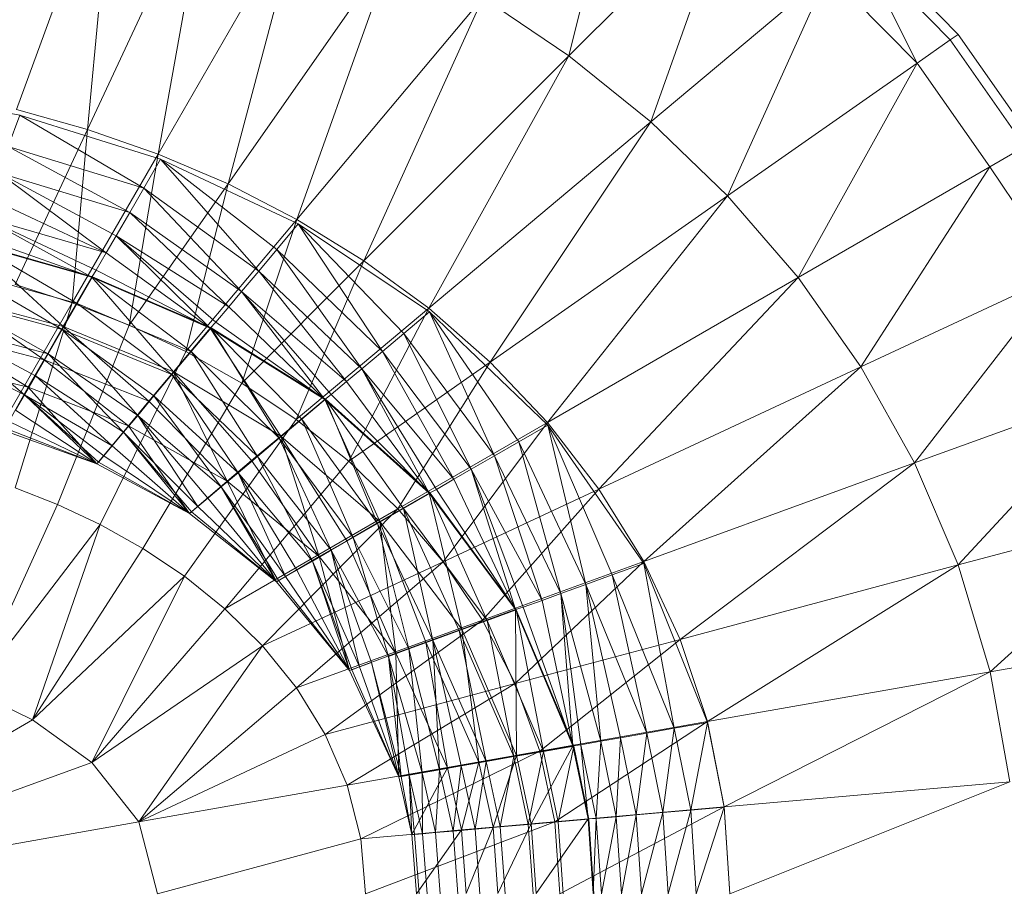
# Model space of a CAD drawing. Header units: metres. Extents: x 391.1 to 430.4, y 12.7 to 28.9.
# Tile 117 of 153: x 407.923 to 408.044, y 26.453 to 26.559. Entities that reach past the tile are written whole.
import ezdxf

# ---------------------------------------------------------------- set-up
doc = ezdxf.new("R2010")
doc.units = ezdxf.units.M
doc.layers.add('A-DETL-____-MBND', color=7, linetype='Continuous', lineweight=18)

# ---------------------------------------------------------------- blocks, each defined once
blk = doc.blocks.new('Family - Inodor PB-155487-01_FON_P0')
at = {"layer": 'A-DETL-____-MBND', "color": 253, "true_color": 0xaaaaaa}
for p, q in [((0.61336, 0.30232), (0.62027, 0.3302)), ((0.55786, 0.32879), (0.54583, 0.29575)), ((0.55451, 0.29333), (0.55786, 0.32879)), ((0.5694, 0.32526), (0.55451, 0.29333)), ((0.56314, 0.29031), (0.5694, 0.32526)), ((0.63337, 0.32233), (0.61336, 0.30232)), ((0.62337, 0.29424), (0.63337, 0.32233)), ((0.58079, 0.32087), (0.56314, 0.29031)), ((0.57169, 0.28666), (0.58079, 0.32087)), ((0.59196, 0.31561), (0.57169, 0.28666)), ((0.5801, 0.28232), (0.59196, 0.31561)), ((0.65998, 0.30427), (0.64884, 0.31562)), ((0.64884, 0.31562), (0.65593, 0.30143)), ((0.64975, 0.31638), (0.66095, 0.30494)), ((0.64505, 0.31244), (0.62337, 0.29424)), ((0.63275, 0.2852), (0.64505, 0.31244)), ((0.65593, 0.30143), (0.64505, 0.31244)), ((0.60285, 0.30944), (0.5801, 0.28232)), ((0.58831, 0.27727), (0.60285, 0.30944)), ((0.61336, 0.30232), (0.60285, 0.30944)), ((0.66095, 0.30494), (0.65998, 0.30427)), ((0.66095, 0.30494), (0.67013, 0.29181)), ((0.65998, 0.30427), (0.65593, 0.30143)), ((0.6691, 0.29122), (0.65998, 0.30427)), ((0.61336, 0.30232), (0.58831, 0.27727)), ((0.59623, 0.27147), (0.61336, 0.30232)), ((0.62337, 0.29424), (0.61336, 0.30232)), ((0.65593, 0.30143), (0.63275, 0.2852)), ((0.64137, 0.27521), (0.65593, 0.30143)), ((0.66482, 0.28875), (0.65593, 0.30143)), ((0.54623, 0.29507), (0.52893, 0.29818)), ((0.54623, 0.29507), (0.54482, 0.29122)), ((0.54482, 0.29122), (0.54623, 0.29507)), ((0.55451, 0.29333), (0.54583, 0.29575)), ((0.56138, 0.28614), (0.54623, 0.29507)), ((0.56343, 0.28969), (0.54623, 0.29507)), ((0.56138, 0.28614), (0.54623, 0.29507)), ((0.62337, 0.29424), (0.59623, 0.27147)), ((0.60374, 0.26489), (0.62337, 0.29424)), ((0.63275, 0.2852), (0.62337, 0.29424)), ((0.55451, 0.29333), (0.54567, 0.27436)), ((0.55265, 0.27214), (0.55451, 0.29333)), ((0.56314, 0.29031), (0.55451, 0.29333)), ((0.56138, 0.28614), (0.54482, 0.29122)), ((0.55967, 0.28318), (0.54482, 0.29122)), ((0.56138, 0.28614), (0.54482, 0.29122)), ((0.55967, 0.28318), (0.54482, 0.29122)), ((0.56314, 0.29031), (0.55265, 0.27214)), ((0.55962, 0.26942), (0.56314, 0.29031)), ((0.57169, 0.28666), (0.56314, 0.29031)), ((0.6691, 0.29122), (0.66482, 0.28875)), ((0.56343, 0.28969), (0.56138, 0.28614)), ((0.56138, 0.28614), (0.56343, 0.28969)), ((0.57545, 0.27602), (0.56343, 0.28969)), ((0.58028, 0.28178), (0.56343, 0.28969)), ((0.57765, 0.27864), (0.56343, 0.28969)), ((0.57765, 0.27864), (0.56343, 0.28969)), ((0.57545, 0.27602), (0.56343, 0.28969)), ((0.55967, 0.28318), (0.54366, 0.28801)), ((0.55681, 0.27823), (0.54366, 0.28801)), ((0.55967, 0.28318), (0.54366, 0.28801)), ((0.55803, 0.28034), (0.54366, 0.28801)), ((0.55803, 0.28034), (0.54366, 0.28801)), ((0.55681, 0.27823), (0.54366, 0.28801)), ((0.66482, 0.28875), (0.64137, 0.27521)), ((0.64904, 0.26431), (0.66482, 0.28875)), ((0.67355, 0.27574), (0.66482, 0.28875)), ((0.57169, 0.28666), (0.55962, 0.26942)), ((0.56654, 0.26617), (0.57169, 0.28666)), ((0.5801, 0.28232), (0.57169, 0.28666)), ((0.56138, 0.28614), (0.55967, 0.28318)), ((0.55967, 0.28318), (0.56138, 0.28614)), ((0.57545, 0.27602), (0.56138, 0.28614)), ((0.57334, 0.27351), (0.56138, 0.28614)), ((0.57545, 0.27602), (0.56138, 0.28614)), ((0.57334, 0.27351), (0.56138, 0.28614)), ((0.55681, 0.27823), (0.54253, 0.28492)), ((0.55681, 0.27823), (0.54253, 0.28492)), ((0.63275, 0.2852), (0.60374, 0.26489)), ((0.61073, 0.25752), (0.63275, 0.2852)), ((0.64137, 0.27521), (0.63275, 0.2852)), ((0.55967, 0.28318), (0.55803, 0.28034)), ((0.55803, 0.28034), (0.55967, 0.28318)), ((0.57334, 0.27351), (0.55967, 0.28318)), ((0.57178, 0.27164), (0.55967, 0.28318)), ((0.57334, 0.27351), (0.55967, 0.28318)), ((0.57178, 0.27164), (0.55967, 0.28318)), ((0.55681, 0.27823), (0.5417, 0.28263)), ((0.55504, 0.27527), (0.5417, 0.28263)), ((0.55681, 0.27823), (0.5417, 0.28263)), ((0.55558, 0.27611), (0.5417, 0.28263)), ((0.55558, 0.27611), (0.5417, 0.28263)), ((0.55504, 0.27527), (0.5417, 0.28263)), ((0.5801, 0.28232), (0.56654, 0.26617)), ((0.57337, 0.26233), (0.5801, 0.28232)), ((0.58028, 0.28178), (0.57765, 0.27864)), ((0.57765, 0.27864), (0.58028, 0.28178)), ((0.58831, 0.27727), (0.5801, 0.28232)), ((0.59057, 0.26619), (0.58028, 0.28178)), ((0.59633, 0.27102), (0.58028, 0.28178)), ((0.59319, 0.26839), (0.58028, 0.28178)), ((0.59319, 0.26839), (0.58028, 0.28178)), ((0.59057, 0.26619), (0.58028, 0.28178)), ((0.55504, 0.27527), (0.54047, 0.27941)), ((0.55504, 0.27527), (0.54047, 0.27941)), ((0.55155, 0.26923), (0.54047, 0.27941)), ((0.55155, 0.26923), (0.54047, 0.27941)), ((0.55325, 0.27206), (0.54056, 0.27948)), ((0.55513, 0.27532), (0.54056, 0.27948)), ((0.55325, 0.27206), (0.54056, 0.27948)), ((0.55504, 0.27527), (0.54086, 0.28033)), ((0.55504, 0.27527), (0.54086, 0.28033)), ((0.55803, 0.28034), (0.55681, 0.27823)), ((0.55681, 0.27823), (0.55803, 0.28034)), ((0.57178, 0.27164), (0.55803, 0.28034)), ((0.56951, 0.26903), (0.55803, 0.28034)), ((0.57178, 0.27164), (0.55803, 0.28034)), ((0.5702, 0.26976), (0.55803, 0.28034)), ((0.5702, 0.26976), (0.55803, 0.28034)), ((0.56951, 0.26903), (0.55803, 0.28034)), ((0.55681, 0.27823), (0.55558, 0.27611)), ((0.55558, 0.27611), (0.55681, 0.27823)), ((0.56951, 0.26903), (0.55681, 0.27823)), ((0.56951, 0.26903), (0.55681, 0.27823)), ((0.57765, 0.27864), (0.57545, 0.27602)), ((0.57545, 0.27602), (0.57765, 0.27864)), ((0.59057, 0.26619), (0.57765, 0.27864)), ((0.58806, 0.26408), (0.57765, 0.27864)), ((0.59057, 0.26619), (0.57765, 0.27864)), ((0.58806, 0.26408), (0.57765, 0.27864)), ((0.58831, 0.27727), (0.57337, 0.26233)), ((0.58003, 0.25788), (0.58831, 0.27727)), ((0.59623, 0.27147), (0.58831, 0.27727)), ((0.55325, 0.27206), (0.53927, 0.27593)), ((0.55142, 0.26889), (0.53927, 0.27593)), ((0.55325, 0.27206), (0.53927, 0.27593)), ((0.55142, 0.26889), (0.53927, 0.27593)), ((0.55558, 0.27611), (0.55504, 0.27527)), ((0.55504, 0.27527), (0.55558, 0.27611)), ((0.56951, 0.26903), (0.55558, 0.27611)), ((0.56951, 0.26903), (0.55558, 0.27611)), ((0.57545, 0.27602), (0.57334, 0.27351)), ((0.57334, 0.27351), (0.57545, 0.27602)), ((0.58806, 0.26408), (0.57545, 0.27602)), ((0.58619, 0.26252), (0.57545, 0.27602)), ((0.58806, 0.26408), (0.57545, 0.27602)), ((0.58619, 0.26252), (0.57545, 0.27602)), ((0.67355, 0.27574), (0.64904, 0.26431)), ((0.67355, 0.27574), (0.65562, 0.25257)), ((0.55504, 0.27527), (0.55155, 0.26923)), ((0.55155, 0.26923), (0.55504, 0.27527)), ((0.55513, 0.27532), (0.55325, 0.27206)), ((0.55325, 0.27206), (0.55513, 0.27532)), ((0.56951, 0.26903), (0.55504, 0.27527)), ((0.56503, 0.26369), (0.55504, 0.27527)), ((0.56951, 0.26903), (0.55504, 0.27527)), ((0.56503, 0.26369), (0.55504, 0.27527)), ((0.5672, 0.26618), (0.55513, 0.27532)), ((0.56962, 0.26907), (0.55513, 0.27532)), ((0.5672, 0.26618), (0.55513, 0.27532)), ((0.64137, 0.27521), (0.61073, 0.25752)), ((0.61704, 0.24938), (0.64137, 0.27521)), ((0.64904, 0.26431), (0.64137, 0.27521)), ((0.55265, 0.27214), (0.54567, 0.27436)), ((0.57334, 0.27351), (0.57178, 0.27164)), ((0.57178, 0.27164), (0.57334, 0.27351)), ((0.58619, 0.26252), (0.57334, 0.27351)), ((0.58351, 0.26034), (0.57334, 0.27351)), ((0.58619, 0.26252), (0.57334, 0.27351)), ((0.58431, 0.26094), (0.57334, 0.27351)), ((0.58431, 0.26094), (0.57334, 0.27351)), ((0.58351, 0.26034), (0.57334, 0.27351)), ((0.55142, 0.26889), (0.53802, 0.2725)), ((0.5497, 0.26592), (0.53802, 0.2725)), ((0.55142, 0.26889), (0.53802, 0.2725)), ((0.5497, 0.26592), (0.53802, 0.2725)), ((0.55155, 0.26923), (0.53808, 0.27285)), ((0.55155, 0.26923), (0.53808, 0.27285)), ((0.54921, 0.26518), (0.53808, 0.27285)), ((0.54921, 0.26518), (0.53808, 0.27285)), ((0.55265, 0.27214), (0.54056, 0.25119)), ((0.54568, 0.24951), (0.55265, 0.27214)), ((0.55325, 0.27206), (0.55142, 0.26889)), ((0.55142, 0.26889), (0.55325, 0.27206)), ((0.55962, 0.26942), (0.55265, 0.27214)), ((0.5672, 0.26618), (0.55325, 0.27206)), ((0.56484, 0.26338), (0.55325, 0.27206)), ((0.5672, 0.26618), (0.55325, 0.27206)), ((0.56484, 0.26338), (0.55325, 0.27206)), ((0.57178, 0.27164), (0.5702, 0.26976)), ((0.5702, 0.26976), (0.57178, 0.27164)), ((0.58351, 0.26034), (0.57178, 0.27164)), ((0.58351, 0.26034), (0.57178, 0.27164)), ((0.59623, 0.27147), (0.58003, 0.25788)), ((0.58644, 0.25277), (0.59623, 0.27147)), ((0.59633, 0.27102), (0.59319, 0.26839)), ((0.59319, 0.26839), (0.59633, 0.27102)), ((0.60374, 0.26489), (0.59623, 0.27147)), ((0.60426, 0.25343), (0.59633, 0.27102)), ((0.61078, 0.25718), (0.59633, 0.27102)), ((0.60723, 0.25514), (0.59633, 0.27102)), ((0.60723, 0.25514), (0.59633, 0.27102)), ((0.60426, 0.25343), (0.59633, 0.27102)), ((0.5702, 0.26976), (0.56951, 0.26903)), ((0.56951, 0.26903), (0.5702, 0.26976)), ((0.58351, 0.26034), (0.5702, 0.26976)), ((0.58351, 0.26034), (0.5702, 0.26976)), ((0.54921, 0.26518), (0.53648, 0.26846)), ((0.54921, 0.26518), (0.53648, 0.26846)), ((0.54726, 0.26181), (0.53648, 0.26846)), ((0.54726, 0.26181), (0.53648, 0.26846)), ((0.5497, 0.26592), (0.53684, 0.26927)), ((0.54681, 0.26091), (0.53684, 0.26927)), ((0.5497, 0.26592), (0.53684, 0.26927)), ((0.54815, 0.26323), (0.53684, 0.26927)), ((0.54815, 0.26323), (0.53684, 0.26927)), ((0.54681, 0.26091), (0.53684, 0.26927)), ((0.55155, 0.26923), (0.54921, 0.26518)), ((0.54921, 0.26518), (0.55155, 0.26923)), ((0.55142, 0.26889), (0.5497, 0.26592)), ((0.5497, 0.26592), (0.55142, 0.26889)), ((0.55086, 0.24748), (0.55962, 0.26942)), ((0.56484, 0.26338), (0.55142, 0.26889)), ((0.56065, 0.25837), (0.55142, 0.26889)), ((0.56484, 0.26338), (0.55142, 0.26889)), ((0.56264, 0.26075), (0.55142, 0.26889)), ((0.56264, 0.26075), (0.55142, 0.26889)), ((0.56065, 0.25837), (0.55142, 0.26889)), ((0.56503, 0.26369), (0.55155, 0.26923)), ((0.56202, 0.26011), (0.55155, 0.26923)), ((0.56503, 0.26369), (0.55155, 0.26923)), ((0.56202, 0.26011), (0.55155, 0.26923)), ((0.56654, 0.26617), (0.55962, 0.26942)), ((0.56951, 0.26903), (0.56503, 0.26369)), ((0.56503, 0.26369), (0.56951, 0.26903)), ((0.56962, 0.26907), (0.5672, 0.26618)), ((0.5672, 0.26618), (0.56962, 0.26907)), ((0.58351, 0.26034), (0.56951, 0.26903)), ((0.57816, 0.25585), (0.56951, 0.26903)), ((0.58351, 0.26034), (0.56951, 0.26903)), ((0.57816, 0.25585), (0.56951, 0.26903)), ((0.57793, 0.25558), (0.56962, 0.26907)), ((0.58362, 0.26035), (0.56962, 0.26907)), ((0.58073, 0.25793), (0.56962, 0.26907)), ((0.58073, 0.25793), (0.56962, 0.26907)), ((0.57793, 0.25558), (0.56962, 0.26907)), ((0.59319, 0.26839), (0.59057, 0.26619)), ((0.59057, 0.26619), (0.59319, 0.26839)), ((0.60426, 0.25343), (0.59319, 0.26839)), ((0.60142, 0.25179), (0.59319, 0.26839)), ((0.60426, 0.25343), (0.59319, 0.26839)), ((0.60142, 0.25179), (0.59319, 0.26839)), ((0.54681, 0.26091), (0.53578, 0.26636)), ((0.54681, 0.26091), (0.53578, 0.26636)), ((0.55607, 0.24503), (0.56654, 0.26617)), ((0.5672, 0.26618), (0.56484, 0.26338)), ((0.56484, 0.26338), (0.5672, 0.26618)), ((0.57337, 0.26233), (0.56654, 0.26617)), ((0.57793, 0.25558), (0.5672, 0.26618)), ((0.5753, 0.25337), (0.5672, 0.26618)), ((0.57793, 0.25558), (0.5672, 0.26618)), ((0.5753, 0.25337), (0.5672, 0.26618)), ((0.59057, 0.26619), (0.58806, 0.26408)), ((0.58806, 0.26408), (0.59057, 0.26619)), ((0.60142, 0.25179), (0.59057, 0.26619)), ((0.59931, 0.25057), (0.59057, 0.26619)), ((0.60142, 0.25179), (0.59057, 0.26619)), ((0.59931, 0.25057), (0.59057, 0.26619)), ((0.54921, 0.26518), (0.54726, 0.26181)), ((0.54726, 0.26181), (0.54921, 0.26518)), ((0.5497, 0.26592), (0.54815, 0.26323)), ((0.54815, 0.26323), (0.5497, 0.26592)), ((0.56202, 0.26011), (0.54921, 0.26518)), ((0.55952, 0.25712), (0.54921, 0.26518)), ((0.56202, 0.26011), (0.54921, 0.26518)), ((0.55952, 0.25712), (0.54921, 0.26518)), ((0.56065, 0.25837), (0.5497, 0.26592)), ((0.55892, 0.25632), (0.5497, 0.26592)), ((0.56065, 0.25837), (0.5497, 0.26592)), ((0.55892, 0.25632), (0.5497, 0.26592)), ((0.60374, 0.26489), (0.58644, 0.25277)), ((0.59247, 0.24698), (0.60374, 0.26489)), ((0.61073, 0.25752), (0.60374, 0.26489)), ((0.54726, 0.26181), (0.53515, 0.2648)), ((0.53515, 0.2648), (0.54726, 0.26181)), ((0.54726, 0.26181), (0.53515, 0.2648)), ((0.56503, 0.26369), (0.56202, 0.26011)), ((0.56202, 0.26011), (0.56503, 0.26369)), ((0.57816, 0.25585), (0.56503, 0.26369)), ((0.5716, 0.25035), (0.56503, 0.26369)), ((0.57816, 0.25585), (0.56503, 0.26369)), ((0.57458, 0.25285), (0.56503, 0.26369)), ((0.57458, 0.25285), (0.56503, 0.26369)), ((0.5716, 0.25035), (0.56503, 0.26369)), ((0.58806, 0.26408), (0.58619, 0.26252)), ((0.58619, 0.26252), (0.58806, 0.26408)), ((0.59931, 0.25057), (0.58806, 0.26408)), ((0.5963, 0.24889), (0.58806, 0.26408)), ((0.59931, 0.25057), (0.58806, 0.26408)), ((0.59719, 0.24934), (0.58806, 0.26408)), ((0.59719, 0.24934), (0.58806, 0.26408)), ((0.5963, 0.24889), (0.58806, 0.26408)), ((0.64904, 0.26431), (0.61704, 0.24938)), ((0.62251, 0.24052), (0.64904, 0.26431)), ((0.65562, 0.25257), (0.64904, 0.26431)), ((0.54815, 0.26323), (0.54681, 0.26091)), ((0.54681, 0.26091), (0.54815, 0.26323)), ((0.55892, 0.25632), (0.54815, 0.26323)), ((0.55753, 0.25466), (0.54815, 0.26323)), ((0.55892, 0.25632), (0.54815, 0.26323)), ((0.55753, 0.25466), (0.54815, 0.26323)), ((0.56484, 0.26338), (0.56264, 0.26075)), ((0.56264, 0.26075), (0.56484, 0.26338)), ((0.5753, 0.25337), (0.56484, 0.26338)), ((0.57292, 0.25138), (0.56484, 0.26338)), ((0.5753, 0.25337), (0.56484, 0.26338)), ((0.57292, 0.25138), (0.56484, 0.26338)), ((0.58619, 0.26252), (0.58431, 0.26094)), ((0.58431, 0.26094), (0.58619, 0.26252)), ((0.5963, 0.24889), (0.58619, 0.26252)), ((0.5963, 0.24889), (0.58619, 0.26252)), ((0.54726, 0.26181), (0.54428, 0.25653)), ((0.54428, 0.25653), (0.54726, 0.26181)), ((0.55952, 0.25712), (0.54726, 0.26181)), ((0.54726, 0.26181), (0.55952, 0.25712)), ((0.55952, 0.25712), (0.54726, 0.26181)), ((0.55567, 0.25244), (0.54726, 0.26181)), ((0.55567, 0.25244), (0.54726, 0.26181)), ((0.56126, 0.24213), (0.57337, 0.26233)), ((0.58003, 0.25788), (0.57337, 0.26233)), ((0.68099, 0.2618), (0.65562, 0.25257)), ((0.68099, 0.2618), (0.66094, 0.2401)), ((0.54681, 0.26091), (0.54573, 0.25903)), ((0.54573, 0.25903), (0.54681, 0.26091)), ((0.55753, 0.25466), (0.54681, 0.26091)), ((0.55567, 0.25244), (0.54681, 0.26091)), ((0.55753, 0.25466), (0.54681, 0.26091)), ((0.5565, 0.25343), (0.54681, 0.26091)), ((0.5565, 0.25343), (0.54681, 0.26091)), ((0.55587, 0.25268), (0.54681, 0.26091)), ((0.55587, 0.25268), (0.54681, 0.26091)), ((0.55567, 0.25244), (0.54681, 0.26091)), ((0.56202, 0.26011), (0.55952, 0.25712)), ((0.55952, 0.25712), (0.56202, 0.26011)), ((0.56264, 0.26075), (0.56065, 0.25837)), ((0.56065, 0.25837), (0.56264, 0.26075)), ((0.5716, 0.25035), (0.56202, 0.26011)), ((0.5716, 0.25035), (0.56202, 0.26011)), ((0.57292, 0.25138), (0.56264, 0.26075)), ((0.57087, 0.24966), (0.56264, 0.26075)), ((0.57292, 0.25138), (0.56264, 0.26075)), ((0.57087, 0.24966), (0.56264, 0.26075)), ((0.58351, 0.26034), (0.57816, 0.25585)), ((0.57816, 0.25585), (0.58351, 0.26034)), ((0.58362, 0.26035), (0.58073, 0.25793)), ((0.58073, 0.25793), (0.58362, 0.26035)), ((0.58431, 0.26094), (0.58351, 0.26034)), ((0.58351, 0.26034), (0.58431, 0.26094)), ((0.5963, 0.24889), (0.58351, 0.26034)), ((0.59025, 0.2454), (0.58351, 0.26034)), ((0.5963, 0.24889), (0.58351, 0.26034)), ((0.59025, 0.2454), (0.58351, 0.26034)), ((0.58997, 0.24517), (0.58362, 0.26035)), ((0.59641, 0.24889), (0.58362, 0.26035)), ((0.59314, 0.247), (0.58362, 0.26035)), ((0.59314, 0.247), (0.58362, 0.26035)), ((0.58997, 0.24517), (0.58362, 0.26035)), ((0.5963, 0.24889), (0.58431, 0.26094)), ((0.5963, 0.24889), (0.58431, 0.26094)), ((0.55567, 0.25244), (0.54573, 0.25903)), ((0.55567, 0.25244), (0.54573, 0.25903)), ((0.55567, 0.25244), (0.54493, 0.25765)), ((0.55567, 0.25244), (0.54493, 0.25765)), ((0.56065, 0.25837), (0.55892, 0.25632)), ((0.55892, 0.25632), (0.56065, 0.25837)), ((0.57087, 0.24966), (0.56065, 0.25837)), ((0.56798, 0.24723), (0.56065, 0.25837)), ((0.57087, 0.24966), (0.56065, 0.25837)), ((0.56921, 0.24826), (0.56065, 0.25837)), ((0.56921, 0.24826), (0.56065, 0.25837)), ((0.56798, 0.24723), (0.56065, 0.25837)), ((0.56637, 0.23872), (0.58003, 0.25788)), ((0.58073, 0.25793), (0.57793, 0.25558)), ((0.57793, 0.25558), (0.58073, 0.25793)), ((0.58644, 0.25277), (0.58003, 0.25788)), ((0.58997, 0.24517), (0.58073, 0.25793)), ((0.587, 0.24346), (0.58073, 0.25793)), ((0.58997, 0.24517), (0.58073, 0.25793)), ((0.587, 0.24346), (0.58073, 0.25793)), ((0.55567, 0.25244), (0.54428, 0.25653)), ((0.55567, 0.25244), (0.54428, 0.25653)), ((0.55567, 0.25244), (0.54428, 0.25653)), ((0.54428, 0.25653), (0.55567, 0.25244)), ((0.55567, 0.25244), (0.54444, 0.2568)), ((0.55567, 0.25244), (0.54444, 0.2568)), ((0.55952, 0.25712), (0.55567, 0.25244)), ((0.55567, 0.25244), (0.55952, 0.25712)), ((0.55952, 0.25712), (0.5716, 0.25035)), ((0.5716, 0.25035), (0.55952, 0.25712)), ((0.56699, 0.2464), (0.55952, 0.25712)), ((0.5716, 0.25035), (0.55952, 0.25712)), ((0.56699, 0.2464), (0.55952, 0.25712)), ((0.61073, 0.25752), (0.59247, 0.24698)), ((0.59798, 0.24049), (0.61073, 0.25752)), ((0.61078, 0.25718), (0.60723, 0.25514)), ((0.60723, 0.25514), (0.61078, 0.25718)), ((0.61704, 0.24938), (0.61073, 0.25752)), ((0.61545, 0.23773), (0.61078, 0.25718)), ((0.62252, 0.24029), (0.61078, 0.25718)), ((0.61867, 0.2389), (0.61078, 0.25718)), ((0.61867, 0.2389), (0.61078, 0.25718)), ((0.61545, 0.23773), (0.61078, 0.25718)), ((0.55892, 0.25632), (0.55753, 0.25466)), ((0.55753, 0.25466), (0.55892, 0.25632)), ((0.56798, 0.24723), (0.55892, 0.25632)), ((0.56699, 0.2464), (0.55892, 0.25632)), ((0.56798, 0.24723), (0.55892, 0.25632)), ((0.56723, 0.24661), (0.55892, 0.25632)), ((0.56723, 0.24661), (0.55892, 0.25632)), ((0.56699, 0.2464), (0.55892, 0.25632)), ((0.57816, 0.25585), (0.57458, 0.25285)), ((0.57458, 0.25285), (0.57816, 0.25585)), ((0.57793, 0.25558), (0.5753, 0.25337)), ((0.5753, 0.25337), (0.57793, 0.25558)), ((0.587, 0.24346), (0.57793, 0.25558)), ((0.58432, 0.24191), (0.57793, 0.25558)), ((0.587, 0.24346), (0.57793, 0.25558)), ((0.58432, 0.24191), (0.57793, 0.25558)), ((0.59025, 0.2454), (0.57816, 0.25585)), ((0.58284, 0.24112), (0.57816, 0.25585)), ((0.59025, 0.2454), (0.57816, 0.25585)), ((0.58621, 0.24306), (0.57816, 0.25585)), ((0.58621, 0.24306), (0.57816, 0.25585)), ((0.58284, 0.24112), (0.57816, 0.25585)), ((0.55753, 0.25466), (0.5565, 0.25343)), ((0.5565, 0.25343), (0.55753, 0.25466)), ((0.56699, 0.2464), (0.55753, 0.25466)), ((0.56699, 0.2464), (0.55753, 0.25466)), ((0.60723, 0.25514), (0.60426, 0.25343)), ((0.60426, 0.25343), (0.60723, 0.25514)), ((0.61545, 0.23773), (0.60723, 0.25514)), ((0.61237, 0.23661), (0.60723, 0.25514)), ((0.61545, 0.23773), (0.60723, 0.25514)), ((0.61237, 0.23661), (0.60723, 0.25514)), ((0.5565, 0.25343), (0.55587, 0.25268)), ((0.55587, 0.25268), (0.5565, 0.25343)), ((0.56699, 0.2464), (0.5565, 0.25343)), ((0.56699, 0.2464), (0.5565, 0.25343)), ((0.57458, 0.25285), (0.5716, 0.25035)), ((0.5716, 0.25035), (0.57458, 0.25285)), ((0.5753, 0.25337), (0.57292, 0.25138)), ((0.57292, 0.25138), (0.5753, 0.25337)), ((0.58284, 0.24112), (0.57458, 0.25285)), ((0.58284, 0.24112), (0.57458, 0.25285)), ((0.58432, 0.24191), (0.5753, 0.25337)), ((0.582, 0.24057), (0.5753, 0.25337)), ((0.58432, 0.24191), (0.5753, 0.25337)), ((0.582, 0.24057), (0.5753, 0.25337)), ((0.60426, 0.25343), (0.60142, 0.25179)), ((0.60142, 0.25179), (0.60426, 0.25343)), ((0.61237, 0.23661), (0.60426, 0.25343)), ((0.61008, 0.23577), (0.60426, 0.25343)), ((0.61237, 0.23661), (0.60426, 0.25343)), ((0.61008, 0.23577), (0.60426, 0.25343)), ((0.55587, 0.25268), (0.55567, 0.25244)), ((0.55567, 0.25244), (0.55587, 0.25268)), ((0.56699, 0.2464), (0.55567, 0.25244)), ((0.56699, 0.2464), (0.55567, 0.25244)), ((0.55567, 0.25244), (0.56699, 0.2464)), ((0.56699, 0.2464), (0.55567, 0.25244)), ((0.56699, 0.2464), (0.55587, 0.25268)), ((0.56699, 0.2464), (0.55587, 0.25268)), ((0.5713, 0.23475), (0.58644, 0.25277)), ((0.59247, 0.24698), (0.58644, 0.25277)), ((0.60142, 0.25179), (0.59931, 0.25057)), ((0.59931, 0.25057), (0.60142, 0.25179)), ((0.61008, 0.23577), (0.60142, 0.25179)), ((0.60682, 0.23464), (0.60142, 0.25179)), ((0.61008, 0.23577), (0.60142, 0.25179)), ((0.60778, 0.23493), (0.60142, 0.25179)), ((0.60778, 0.23493), (0.60142, 0.25179)), ((0.60682, 0.23464), (0.60142, 0.25179)), ((0.65562, 0.25257), (0.62251, 0.24052)), ((0.65562, 0.25257), (0.62697, 0.231)), ((0.66094, 0.2401), (0.65562, 0.25257)), ((0.57292, 0.25138), (0.57087, 0.24966)), ((0.57087, 0.24966), (0.57292, 0.25138)), ((0.582, 0.24057), (0.57292, 0.25138)), ((0.57873, 0.23868), (0.57292, 0.25138)), ((0.582, 0.24057), (0.57292, 0.25138)), ((0.58012, 0.23948), (0.57292, 0.25138)), ((0.58012, 0.23948), (0.57292, 0.25138)), ((0.57873, 0.23868), (0.57292, 0.25138)), ((0.59931, 0.25057), (0.59719, 0.24934)), ((0.59719, 0.24934), (0.59931, 0.25057)), ((0.60682, 0.23464), (0.59931, 0.25057)), ((0.60682, 0.23464), (0.59931, 0.25057)), ((0.55086, 0.24748), (0.54568, 0.24951)), ((0.5716, 0.25035), (0.56699, 0.2464)), ((0.56699, 0.2464), (0.5716, 0.25035)), ((0.57087, 0.24966), (0.56921, 0.24826)), ((0.56921, 0.24826), (0.57087, 0.24966)), ((0.57873, 0.23868), (0.57087, 0.24966)), ((0.57761, 0.23804), (0.57087, 0.24966)), ((0.57873, 0.23868), (0.57087, 0.24966)), ((0.57788, 0.23819), (0.57087, 0.24966)), ((0.57788, 0.23819), (0.57087, 0.24966)), ((0.57761, 0.23804), (0.57087, 0.24966)), ((0.5716, 0.25035), (0.58284, 0.24112)), ((0.58284, 0.24112), (0.5716, 0.25035)), ((0.57761, 0.23804), (0.5716, 0.25035)), ((0.58284, 0.24112), (0.5716, 0.25035)), ((0.57761, 0.23804), (0.5716, 0.25035)), ((0.59719, 0.24934), (0.5963, 0.24889)), ((0.5963, 0.24889), (0.59719, 0.24934)), ((0.60682, 0.23464), (0.59719, 0.24934)), ((0.60682, 0.23464), (0.59719, 0.24934)), ((0.61704, 0.24938), (0.59798, 0.24049)), ((0.60281, 0.23335), (0.61704, 0.24938)), ((0.62251, 0.24052), (0.61704, 0.24938)), ((0.56921, 0.24826), (0.56798, 0.24723)), ((0.56798, 0.24723), (0.56921, 0.24826)), ((0.57761, 0.23804), (0.56921, 0.24826)), ((0.57761, 0.23804), (0.56921, 0.24826)), ((0.5963, 0.24889), (0.59025, 0.2454)), ((0.59025, 0.2454), (0.5963, 0.24889)), ((0.59641, 0.24889), (0.59314, 0.247)), ((0.59314, 0.247), (0.59641, 0.24889)), ((0.60682, 0.23464), (0.5963, 0.24889)), ((0.60026, 0.23226), (0.5963, 0.24889)), ((0.60682, 0.23464), (0.5963, 0.24889)), ((0.60026, 0.23226), (0.5963, 0.24889)), ((0.60338, 0.23333), (0.59641, 0.24889)), ((0.60693, 0.23462), (0.59641, 0.24889)), ((0.60338, 0.23333), (0.59641, 0.24889)), ((0.55086, 0.24748), (0.54048, 0.22469)), ((0.55607, 0.24503), (0.55086, 0.24748)), ((0.56798, 0.24723), (0.56723, 0.24661)), ((0.56723, 0.24661), (0.56798, 0.24723)), ((0.57761, 0.23804), (0.56798, 0.24723)), ((0.57761, 0.23804), (0.56798, 0.24723)), ((0.59247, 0.24698), (0.5713, 0.23475)), ((0.57592, 0.23021), (0.59247, 0.24698)), ((0.59314, 0.247), (0.58997, 0.24517)), ((0.58997, 0.24517), (0.59314, 0.247)), ((0.59798, 0.24049), (0.59247, 0.24698)), ((0.60338, 0.23333), (0.59314, 0.247)), ((0.59672, 0.23091), (0.59314, 0.247)), ((0.60338, 0.23333), (0.59314, 0.247)), ((0.59995, 0.23208), (0.59314, 0.247)), ((0.59995, 0.23208), (0.59314, 0.247)), ((0.59672, 0.23091), (0.59314, 0.247)), ((0.68697, 0.24708), (0.66094, 0.2401)), ((0.68697, 0.24708), (0.66485, 0.22705)), ((0.56723, 0.24661), (0.56699, 0.2464)), ((0.56699, 0.2464), (0.56723, 0.24661)), ((0.56699, 0.2464), (0.57761, 0.23804)), ((0.57761, 0.23804), (0.56699, 0.2464)), ((0.56699, 0.2464), (0.57761, 0.23804)), ((0.57761, 0.23804), (0.56699, 0.2464)), ((0.57761, 0.23804), (0.56723, 0.24661)), ((0.57761, 0.23804), (0.56723, 0.24661)), ((0.55607, 0.24503), (0.54048, 0.22469)), ((0.54779, 0.22118), (0.55607, 0.24503)), ((0.56126, 0.24213), (0.55607, 0.24503)), ((0.59025, 0.2454), (0.58621, 0.24306)), ((0.58621, 0.24306), (0.59025, 0.2454)), ((0.58997, 0.24517), (0.587, 0.24346)), ((0.587, 0.24346), (0.58997, 0.24517)), ((0.59672, 0.23091), (0.58997, 0.24517)), ((0.59381, 0.22985), (0.58997, 0.24517)), ((0.59672, 0.23091), (0.58997, 0.24517)), ((0.59381, 0.22985), (0.58997, 0.24517)), ((0.60026, 0.23226), (0.59025, 0.2454)), ((0.59221, 0.22933), (0.59025, 0.2454)), ((0.60026, 0.23226), (0.59025, 0.2454)), ((0.59587, 0.23066), (0.59025, 0.2454)), ((0.59587, 0.23066), (0.59025, 0.2454)), ((0.59221, 0.22933), (0.59025, 0.2454)), ((0.587, 0.24346), (0.58432, 0.24191)), ((0.58432, 0.24191), (0.587, 0.24346)), ((0.59381, 0.22985), (0.587, 0.24346)), ((0.5913, 0.22893), (0.587, 0.24346)), ((0.59381, 0.22985), (0.587, 0.24346)), ((0.5913, 0.22893), (0.587, 0.24346)), ((0.56126, 0.24213), (0.54779, 0.22118)), ((0.56637, 0.23872), (0.56126, 0.24213)), ((0.58621, 0.24306), (0.58284, 0.24112)), ((0.58284, 0.24112), (0.58621, 0.24306)), ((0.59221, 0.22933), (0.58621, 0.24306)), ((0.59221, 0.22933), (0.58621, 0.24306)), ((0.58284, 0.24112), (0.57761, 0.23804)), ((0.57761, 0.23804), (0.58284, 0.24112)), ((0.58432, 0.24191), (0.582, 0.24057)), ((0.582, 0.24057), (0.58432, 0.24191)), ((0.58284, 0.24112), (0.59221, 0.22933)), ((0.59221, 0.22933), (0.58284, 0.24112)), ((0.58653, 0.2272), (0.58284, 0.24112)), ((0.59221, 0.22933), (0.58284, 0.24112)), ((0.58653, 0.2272), (0.58284, 0.24112)), ((0.5913, 0.22893), (0.58432, 0.24191)), ((0.58775, 0.22764), (0.58432, 0.24191)), ((0.58925, 0.22819), (0.58432, 0.24191)), ((0.5913, 0.22893), (0.58432, 0.24191)), ((0.58925, 0.22819), (0.58432, 0.24191)), ((0.58775, 0.22764), (0.58432, 0.24191)), ((0.59798, 0.24049), (0.57592, 0.23021)), ((0.58007, 0.22507), (0.59798, 0.24049)), ((0.582, 0.24057), (0.58012, 0.23948)), ((0.58012, 0.23948), (0.582, 0.24057)), ((0.58775, 0.22764), (0.582, 0.24057)), ((0.58653, 0.2272), (0.582, 0.24057)), ((0.58775, 0.22764), (0.582, 0.24057)), ((0.58683, 0.2273), (0.582, 0.24057)), ((0.58683, 0.2273), (0.582, 0.24057)), ((0.58653, 0.2272), (0.582, 0.24057)), ((0.60281, 0.23335), (0.59798, 0.24049)), ((0.62251, 0.24052), (0.60281, 0.23335)), ((0.62251, 0.24052), (0.6068, 0.2256)), ((0.62252, 0.24029), (0.61867, 0.2389)), ((0.61867, 0.2389), (0.62252, 0.24029)), ((0.62697, 0.231), (0.62251, 0.24052)), ((0.62625, 0.22015), (0.62252, 0.24029)), ((0.63029, 0.22085), (0.62252, 0.24029)), ((0.62625, 0.22015), (0.62252, 0.24029)), ((0.66094, 0.2401), (0.62697, 0.231)), ((0.66094, 0.2401), (0.63029, 0.22096)), ((0.66485, 0.22705), (0.66094, 0.2401)), ((0.56637, 0.23872), (0.54779, 0.22118)), ((0.55503, 0.21596), (0.56637, 0.23872)), ((0.5713, 0.23475), (0.56637, 0.23872)), ((0.57873, 0.23868), (0.57788, 0.23819)), ((0.57788, 0.23819), (0.57873, 0.23868)), ((0.58012, 0.23948), (0.57873, 0.23868)), ((0.57873, 0.23868), (0.58012, 0.23948)), ((0.58653, 0.2272), (0.57873, 0.23868)), ((0.58653, 0.2272), (0.57873, 0.23868)), ((0.58653, 0.2272), (0.58012, 0.23948)), ((0.58653, 0.2272), (0.58012, 0.23948)), ((0.61867, 0.2389), (0.61545, 0.23773)), ((0.61545, 0.23773), (0.61867, 0.2389)), ((0.62625, 0.22015), (0.61867, 0.2389)), ((0.62289, 0.21955), (0.61867, 0.2389)), ((0.62625, 0.22015), (0.61867, 0.2389)), ((0.62289, 0.21955), (0.61867, 0.2389)), ((0.57788, 0.23819), (0.57761, 0.23804)), ((0.57761, 0.23804), (0.57788, 0.23819)), ((0.57761, 0.23804), (0.58653, 0.2272)), ((0.58653, 0.2272), (0.57761, 0.23804)), ((0.57761, 0.23804), (0.58653, 0.2272)), ((0.58653, 0.2272), (0.57761, 0.23804)), ((0.58653, 0.2272), (0.57788, 0.23819)), ((0.58653, 0.2272), (0.57788, 0.23819)), ((0.61545, 0.23773), (0.61237, 0.23661)), ((0.61237, 0.23661), (0.61545, 0.23773)), ((0.62289, 0.21955), (0.61545, 0.23773)), ((0.61726, 0.21856), (0.61545, 0.23773)), ((0.62289, 0.21955), (0.61545, 0.23773)), ((0.61966, 0.21898), (0.61545, 0.23773)), ((0.61966, 0.21898), (0.61545, 0.23773)), ((0.61726, 0.21856), (0.61545, 0.23773)), ((0.61237, 0.23661), (0.61008, 0.23577)), ((0.61008, 0.23577), (0.61237, 0.23661)), ((0.61726, 0.21856), (0.61237, 0.23661)), ((0.61385, 0.21801), (0.61237, 0.23661)), ((0.61726, 0.21856), (0.61237, 0.23661)), ((0.61484, 0.21813), (0.61237, 0.23661)), ((0.61484, 0.21813), (0.61237, 0.23661)), ((0.61385, 0.21801), (0.61237, 0.23661)), ((0.5713, 0.23475), (0.55503, 0.21596)), ((0.57592, 0.23021), (0.5713, 0.23475)), ((0.60778, 0.23493), (0.60682, 0.23464)), ((0.60682, 0.23464), (0.60778, 0.23493)), ((0.61008, 0.23577), (0.60778, 0.23493)), ((0.60778, 0.23493), (0.61008, 0.23577)), ((0.61385, 0.21801), (0.60778, 0.23493)), ((0.61385, 0.21801), (0.60778, 0.23493)), ((0.61385, 0.21801), (0.61008, 0.23577)), ((0.61385, 0.21801), (0.61008, 0.23577)), ((0.60682, 0.23464), (0.60026, 0.23226)), ((0.60026, 0.23226), (0.60682, 0.23464)), ((0.60693, 0.23462), (0.60338, 0.23333)), ((0.60338, 0.23333), (0.60693, 0.23462)), ((0.61385, 0.21801), (0.60682, 0.23464)), ((0.60697, 0.2168), (0.60682, 0.23464)), ((0.61385, 0.21801), (0.60682, 0.23464)), ((0.60697, 0.2168), (0.60682, 0.23464)), ((0.61024, 0.21732), (0.60693, 0.23462)), ((0.61395, 0.21797), (0.60693, 0.23462)), ((0.61024, 0.21732), (0.60693, 0.23462)), ((0.60281, 0.23335), (0.58007, 0.22507)), ((0.58357, 0.21937), (0.60281, 0.23335)), ((0.60338, 0.23333), (0.59995, 0.23208)), ((0.59995, 0.23208), (0.60338, 0.23333)), ((0.6068, 0.2256), (0.60281, 0.23335)), ((0.61024, 0.21732), (0.60338, 0.23333)), ((0.60663, 0.21668), (0.60338, 0.23333)), ((0.61024, 0.21732), (0.60338, 0.23333)), ((0.60663, 0.21668), (0.60338, 0.23333)), ((0.60026, 0.23226), (0.59587, 0.23066)), ((0.59587, 0.23066), (0.60026, 0.23226)), ((0.59995, 0.23208), (0.59672, 0.23091)), ((0.59672, 0.23091), (0.59995, 0.23208)), ((0.60663, 0.21668), (0.59995, 0.23208)), ((0.60326, 0.21609), (0.59995, 0.23208)), ((0.60663, 0.21668), (0.59995, 0.23208)), ((0.60326, 0.21609), (0.59995, 0.23208)), ((0.60697, 0.2168), (0.60026, 0.23226)), ((0.60237, 0.21599), (0.60026, 0.23226)), ((0.60697, 0.2168), (0.60026, 0.23226)), ((0.60237, 0.21599), (0.60026, 0.23226)), ((0.69136, 0.23173), (0.66485, 0.22705)), ((0.57592, 0.23021), (0.55503, 0.21596)), ((0.5608, 0.2087), (0.57592, 0.23021)), ((0.58007, 0.22507), (0.57592, 0.23021)), ((0.59587, 0.23066), (0.59221, 0.22933)), ((0.59221, 0.22933), (0.59587, 0.23066)), ((0.59672, 0.23091), (0.59381, 0.22985)), ((0.59381, 0.22985), (0.59672, 0.23091)), ((0.60237, 0.21599), (0.59587, 0.23066)), ((0.59854, 0.21531), (0.59587, 0.23066)), ((0.60237, 0.21599), (0.59587, 0.23066)), ((0.59854, 0.21531), (0.59587, 0.23066)), ((0.60326, 0.21609), (0.59672, 0.23091)), ((0.59756, 0.21508), (0.59672, 0.23091)), ((0.60326, 0.21609), (0.59672, 0.23091)), ((0.6002, 0.21555), (0.59672, 0.23091)), ((0.6002, 0.21555), (0.59672, 0.23091)), ((0.59756, 0.21508), (0.59672, 0.23091)), ((0.62697, 0.231), (0.6068, 0.2256)), ((0.62697, 0.231), (0.60979, 0.21734)), ((0.63029, 0.22096), (0.62697, 0.231)), ((0.59221, 0.22933), (0.58653, 0.2272)), ((0.58653, 0.2272), (0.59221, 0.22933)), ((0.59381, 0.22985), (0.5913, 0.22893)), ((0.5913, 0.22893), (0.59381, 0.22985)), ((0.59287, 0.21427), (0.5913, 0.22893)), ((0.59543, 0.2147), (0.5913, 0.22893)), ((0.59543, 0.2147), (0.5913, 0.22893)), ((0.59385, 0.21443), (0.5913, 0.22893)), ((0.59385, 0.21443), (0.5913, 0.22893)), ((0.59287, 0.21427), (0.5913, 0.22893)), ((0.59854, 0.21531), (0.59221, 0.22933)), ((0.59854, 0.21531), (0.59221, 0.22933)), ((0.59258, 0.2142), (0.59221, 0.22933)), ((0.59854, 0.21531), (0.59221, 0.22933)), ((0.59258, 0.2142), (0.59221, 0.22933)), ((0.59756, 0.21508), (0.59381, 0.22985)), ((0.59543, 0.2147), (0.59381, 0.22985)), ((0.59756, 0.21508), (0.59381, 0.22985)), ((0.59543, 0.2147), (0.59381, 0.22985)), ((0.58775, 0.22764), (0.58683, 0.2273)), ((0.58683, 0.2273), (0.58775, 0.22764)), ((0.58925, 0.22819), (0.58775, 0.22764)), ((0.58775, 0.22764), (0.58925, 0.22819)), ((0.59258, 0.2142), (0.58775, 0.22764)), ((0.59258, 0.2142), (0.58775, 0.22764)), ((0.59287, 0.21427), (0.58925, 0.22819)), ((0.59258, 0.2142), (0.58925, 0.22819)), ((0.59287, 0.21427), (0.58925, 0.22819)), ((0.59258, 0.2142), (0.58925, 0.22819)), ((0.58683, 0.2273), (0.58653, 0.2272)), ((0.58653, 0.2272), (0.58683, 0.2273)), ((0.58653, 0.2272), (0.59258, 0.2142)), ((0.59258, 0.2142), (0.58653, 0.2272)), ((0.59258, 0.2142), (0.58653, 0.2272)), ((0.59258, 0.2142), (0.58653, 0.2272)), ((0.59258, 0.2142), (0.58683, 0.2273)), ((0.59258, 0.2142), (0.58683, 0.2273)), ((0.66485, 0.22705), (0.63029, 0.22096)), ((0.66485, 0.22705), (0.63233, 0.21053)), ((0.66725, 0.21359), (0.66485, 0.22705)), ((0.6068, 0.2256), (0.58357, 0.21937)), ((0.6068, 0.2256), (0.58624, 0.21319)), ((0.60979, 0.21734), (0.6068, 0.2256)), ((0.54779, 0.22118), (0.54048, 0.22469)), ((0.58007, 0.22507), (0.5608, 0.2087)), ((0.58357, 0.21937), (0.58007, 0.22507)), ((0.54779, 0.22118), (0.51095, 0.19991)), ((0.55503, 0.21596), (0.54779, 0.22118)), ((0.63029, 0.22096), (0.60979, 0.21734)), ((0.63029, 0.22096), (0.61164, 0.20872)), ((0.63029, 0.22085), (0.62625, 0.22015)), ((0.62625, 0.22015), (0.63029, 0.22085)), ((0.62825, 0.21013), (0.63029, 0.22085)), ((0.62825, 0.21013), (0.63029, 0.22085)), ((0.63233, 0.21053), (0.63029, 0.22096)), ((0.63233, 0.21049), (0.63029, 0.22085)), ((0.58357, 0.21937), (0.5608, 0.2087)), ((0.58624, 0.21319), (0.58357, 0.21937)), ((0.62289, 0.21955), (0.61966, 0.21898)), ((0.61966, 0.21898), (0.62289, 0.21955)), ((0.62158, 0.20955), (0.62289, 0.21955)), ((0.62158, 0.20955), (0.62289, 0.21955)), ((0.62625, 0.22015), (0.62289, 0.21955)), ((0.62289, 0.21955), (0.62625, 0.22015)), ((0.62484, 0.20984), (0.62289, 0.21955)), ((0.62484, 0.20984), (0.62289, 0.21955)), ((0.62484, 0.20984), (0.62625, 0.22015)), ((0.62484, 0.20984), (0.62625, 0.22015)), ((0.62825, 0.21013), (0.62625, 0.22015)), ((0.62825, 0.21013), (0.62625, 0.22015)), ((0.61385, 0.21801), (0.60697, 0.2168)), ((0.60697, 0.2168), (0.61385, 0.21801)), ((0.60875, 0.20848), (0.61385, 0.21801)), ((0.60875, 0.20848), (0.61385, 0.21801)), ((0.61395, 0.21797), (0.61024, 0.21732)), ((0.61024, 0.21732), (0.61395, 0.21797)), ((0.61205, 0.20871), (0.61395, 0.21797)), ((0.61205, 0.20871), (0.61395, 0.21797)), ((0.61484, 0.21813), (0.61385, 0.21801)), ((0.61385, 0.21801), (0.61484, 0.21813)), ((0.61571, 0.20909), (0.61385, 0.21801)), ((0.61571, 0.20909), (0.61385, 0.21801)), ((0.6158, 0.20904), (0.61395, 0.21797)), ((0.61726, 0.21856), (0.61484, 0.21813)), ((0.61484, 0.21813), (0.61726, 0.21856)), ((0.6167, 0.20912), (0.61484, 0.21813)), ((0.61571, 0.20909), (0.61484, 0.21813)), ((0.6167, 0.20912), (0.61484, 0.21813)), ((0.61571, 0.20909), (0.61484, 0.21813)), ((0.6167, 0.20912), (0.61726, 0.21856)), ((0.6167, 0.20912), (0.61726, 0.21856)), ((0.61966, 0.21898), (0.61726, 0.21856)), ((0.61726, 0.21856), (0.61966, 0.21898)), ((0.61915, 0.20934), (0.61726, 0.21856)), ((0.61915, 0.20934), (0.61726, 0.21856)), ((0.61915, 0.20934), (0.61966, 0.21898)), ((0.61915, 0.20934), (0.61966, 0.21898)), ((0.62158, 0.20955), (0.61966, 0.21898)), ((0.62158, 0.20955), (0.61966, 0.21898)), ((0.60979, 0.21734), (0.58624, 0.21319)), ((0.60979, 0.21734), (0.58792, 0.20665)), ((0.60697, 0.2168), (0.60237, 0.21599)), ((0.60237, 0.21599), (0.60697, 0.2168)), ((0.60663, 0.21668), (0.60326, 0.21609)), ((0.60326, 0.21609), (0.60663, 0.21668)), ((0.6041, 0.20807), (0.60697, 0.2168)), ((0.6041, 0.20807), (0.60697, 0.2168)), ((0.60498, 0.20809), (0.60663, 0.21668)), ((0.60498, 0.20809), (0.60663, 0.21668)), ((0.61024, 0.21732), (0.60663, 0.21668)), ((0.60663, 0.21668), (0.61024, 0.21732)), ((0.6084, 0.20839), (0.60663, 0.21668)), ((0.6084, 0.20839), (0.60663, 0.21668)), ((0.60875, 0.20848), (0.60697, 0.2168)), ((0.60875, 0.20848), (0.60697, 0.2168)), ((0.6084, 0.20839), (0.61024, 0.21732)), ((0.6084, 0.20839), (0.61024, 0.21732)), ((0.61164, 0.20872), (0.60979, 0.21734)), ((0.61205, 0.20871), (0.61024, 0.21732)), ((0.61205, 0.20871), (0.61024, 0.21732)), ((0.55503, 0.21596), (0.51095, 0.19991)), ((0.5608, 0.2087), (0.55503, 0.21596)), ((0.6002, 0.21555), (0.59756, 0.21508)), ((0.59756, 0.21508), (0.6002, 0.21555)), ((0.60237, 0.21599), (0.59854, 0.21531)), ((0.59854, 0.21531), (0.60237, 0.21599)), ((0.59923, 0.20759), (0.6002, 0.21555)), ((0.59923, 0.20759), (0.6002, 0.21555)), ((0.60326, 0.21609), (0.6002, 0.21555)), ((0.6002, 0.21555), (0.60326, 0.21609)), ((0.6019, 0.20782), (0.6002, 0.21555)), ((0.6019, 0.20782), (0.6002, 0.21555)), ((0.60022, 0.20774), (0.60237, 0.21599)), ((0.60022, 0.20774), (0.60237, 0.21599)), ((0.6019, 0.20782), (0.60326, 0.21609)), ((0.6019, 0.20782), (0.60326, 0.21609)), ((0.6041, 0.20807), (0.60237, 0.21599)), ((0.6041, 0.20807), (0.60237, 0.21599)), ((0.60498, 0.20809), (0.60326, 0.21609)), ((0.60498, 0.20809), (0.60326, 0.21609)), ((0.59854, 0.21531), (0.59258, 0.2142)), ((0.59258, 0.2142), (0.59854, 0.21531)), ((0.59287, 0.21427), (0.59258, 0.2142)), ((0.59258, 0.2142), (0.59287, 0.21427)), ((0.59385, 0.21443), (0.59287, 0.21427)), ((0.59287, 0.21427), (0.59385, 0.21443)), ((0.59418, 0.20715), (0.59287, 0.21427)), ((0.59418, 0.20715), (0.59287, 0.21427)), ((0.59543, 0.2147), (0.59385, 0.21443)), ((0.59385, 0.21443), (0.59543, 0.2147)), ((0.59547, 0.20726), (0.59385, 0.21443)), ((0.59418, 0.20715), (0.59385, 0.21443)), ((0.59547, 0.20726), (0.59385, 0.21443)), ((0.59449, 0.20718), (0.59385, 0.21443)), ((0.59449, 0.20718), (0.59385, 0.21443)), ((0.59418, 0.20715), (0.59385, 0.21443)), ((0.59418, 0.20715), (0.59854, 0.21531)), ((0.59418, 0.20715), (0.59854, 0.21531)), ((0.59756, 0.21508), (0.59543, 0.2147)), ((0.59543, 0.2147), (0.59756, 0.21508)), ((0.59707, 0.2074), (0.59543, 0.2147)), ((0.59547, 0.20726), (0.59543, 0.2147)), ((0.59707, 0.2074), (0.59543, 0.2147)), ((0.59547, 0.20726), (0.59543, 0.2147)), ((0.59707, 0.2074), (0.59756, 0.21508)), ((0.59707, 0.2074), (0.59756, 0.21508)), ((0.59923, 0.20759), (0.59756, 0.21508)), ((0.59923, 0.20759), (0.59756, 0.21508)), ((0.59854, 0.21531), (0.60022, 0.20774)), ((0.60022, 0.20774), (0.59854, 0.21531)), ((0.60022, 0.20774), (0.59854, 0.21531)), ((0.58624, 0.21319), (0.5608, 0.2087)), ((0.58792, 0.20665), (0.58624, 0.21319)), ((0.59258, 0.2142), (0.59418, 0.20715)), ((0.59418, 0.20715), (0.59258, 0.2142)), ((0.59418, 0.20715), (0.59258, 0.2142)), ((0.59418, 0.20715), (0.59258, 0.2142)), ((0.66725, 0.21359), (0.63233, 0.21053)), ((0.66725, 0.21359), (0.63302, 0.19991)), ((0.63233, 0.21053), (0.61164, 0.20872)), ((0.63233, 0.21053), (0.61227, 0.19991)), ((0.62158, 0.20955), (0.61915, 0.20934)), ((0.61915, 0.20934), (0.62158, 0.20955)), ((0.61979, 0.19992), (0.62158, 0.20955)), ((0.61979, 0.19992), (0.62158, 0.20955)), ((0.62484, 0.20984), (0.62158, 0.20955)), ((0.62158, 0.20955), (0.62484, 0.20984)), ((0.62223, 0.19992), (0.62158, 0.20955)), ((0.62223, 0.19992), (0.62158, 0.20955)), ((0.62223, 0.19992), (0.62484, 0.20984)), ((0.62223, 0.19992), (0.62484, 0.20984)), ((0.62825, 0.21013), (0.62484, 0.20984)), ((0.62484, 0.20984), (0.62825, 0.21013)), ((0.62551, 0.19992), (0.62484, 0.20984)), ((0.62551, 0.19992), (0.62484, 0.20984)), ((0.62551, 0.19992), (0.62825, 0.21013)), ((0.62551, 0.19992), (0.62825, 0.21013)), ((0.63233, 0.21049), (0.62825, 0.21013)), ((0.62825, 0.21013), (0.63233, 0.21049)), ((0.62893, 0.19992), (0.62825, 0.21013)), ((0.62893, 0.19992), (0.62825, 0.21013)), ((0.62893, 0.19992), (0.63233, 0.21049)), ((0.62893, 0.19992), (0.63233, 0.21049)), ((0.63302, 0.19991), (0.63233, 0.21053)), ((0.63302, 0.19991), (0.63233, 0.21049)), ((0.5608, 0.2087), (0.51095, 0.19991)), ((0.56308, 0.19991), (0.5608, 0.2087)), ((0.61164, 0.20872), (0.58792, 0.20665)), ((0.61164, 0.20872), (0.5885, 0.19991)), ((0.60875, 0.20848), (0.6041, 0.20807)), ((0.6041, 0.20807), (0.60875, 0.20848)), ((0.60469, 0.19997), (0.60875, 0.20848)), ((0.60469, 0.19997), (0.60875, 0.20848)), ((0.6084, 0.20839), (0.60498, 0.20809)), ((0.60498, 0.20809), (0.6084, 0.20839)), ((0.61205, 0.20871), (0.6084, 0.20839)), ((0.6084, 0.20839), (0.61205, 0.20871)), ((0.60901, 0.19992), (0.6084, 0.20839)), ((0.60901, 0.19992), (0.6084, 0.20839)), ((0.61571, 0.20909), (0.60875, 0.20848)), ((0.60875, 0.20848), (0.61571, 0.20909)), ((0.60936, 0.19997), (0.60875, 0.20848)), ((0.60936, 0.19997), (0.60875, 0.20848)), ((0.60936, 0.19997), (0.61571, 0.20909)), ((0.60936, 0.19997), (0.61571, 0.20909)), ((0.61227, 0.19991), (0.61164, 0.20872)), ((0.6158, 0.20904), (0.61205, 0.20871)), ((0.61205, 0.20871), (0.6158, 0.20904)), ((0.61267, 0.19992), (0.61205, 0.20871)), ((0.61267, 0.19992), (0.61205, 0.20871)), ((0.6167, 0.20912), (0.61571, 0.20909)), ((0.61571, 0.20909), (0.6167, 0.20912)), ((0.61634, 0.19997), (0.61571, 0.20909)), ((0.61634, 0.19997), (0.61571, 0.20909)), ((0.61643, 0.19992), (0.6158, 0.20904)), ((0.61634, 0.19997), (0.6167, 0.20912)), ((0.61634, 0.19997), (0.6167, 0.20912)), ((0.61915, 0.20934), (0.6167, 0.20912)), ((0.6167, 0.20912), (0.61915, 0.20934)), ((0.61734, 0.19992), (0.6167, 0.20912)), ((0.61734, 0.19992), (0.6167, 0.20912)), ((0.61734, 0.19992), (0.61915, 0.20934)), ((0.61734, 0.19992), (0.61915, 0.20934)), ((0.61979, 0.19992), (0.61915, 0.20934)), ((0.61979, 0.19992), (0.61915, 0.20934)), ((0.60022, 0.20774), (0.59418, 0.20715)), ((0.59418, 0.20715), (0.60022, 0.20774)), ((0.59449, 0.20718), (0.59418, 0.20715)), ((0.59418, 0.20715), (0.59449, 0.20718)), ((0.59418, 0.20715), (0.59473, 0.19991)), ((0.59473, 0.19991), (0.59418, 0.20715)), ((0.59473, 0.19992), (0.59418, 0.20715)), ((0.59473, 0.19992), (0.59418, 0.20715)), ((0.59547, 0.20726), (0.59449, 0.20718)), ((0.59449, 0.20718), (0.59547, 0.20726)), ((0.59504, 0.19991), (0.59449, 0.20718)), ((0.59504, 0.19991), (0.59449, 0.20718)), ((0.59473, 0.19992), (0.60022, 0.20774)), ((0.59473, 0.19992), (0.60022, 0.20774)), ((0.59707, 0.2074), (0.59547, 0.20726)), ((0.59547, 0.20726), (0.59707, 0.2074)), ((0.59602, 0.19991), (0.59547, 0.20726)), ((0.59602, 0.19991), (0.59547, 0.20726)), ((0.59923, 0.20759), (0.59707, 0.2074)), ((0.59707, 0.2074), (0.59923, 0.20759)), ((0.59762, 0.19992), (0.59707, 0.2074)), ((0.59762, 0.19992), (0.59707, 0.2074)), ((0.6019, 0.20782), (0.59923, 0.20759)), ((0.59923, 0.20759), (0.6019, 0.20782)), ((0.59979, 0.19992), (0.59923, 0.20759)), ((0.59979, 0.19992), (0.59923, 0.20759)), ((0.6041, 0.20807), (0.60022, 0.20774)), ((0.60022, 0.20774), (0.6041, 0.20807)), ((0.60022, 0.20774), (0.60079, 0.19997)), ((0.60079, 0.19997), (0.60022, 0.20774)), ((0.60079, 0.19997), (0.60022, 0.20774)), ((0.60079, 0.19997), (0.6041, 0.20807)), ((0.60079, 0.19997), (0.6041, 0.20807)), ((0.60498, 0.20809), (0.6019, 0.20782)), ((0.6019, 0.20782), (0.60498, 0.20809)), ((0.60247, 0.19991), (0.6019, 0.20782)), ((0.60247, 0.19991), (0.6019, 0.20782)), ((0.60469, 0.19997), (0.6041, 0.20807)), ((0.60469, 0.19997), (0.6041, 0.20807)), ((0.60557, 0.19992), (0.60498, 0.20809)), ((0.60557, 0.19992), (0.60498, 0.20809)), ((0.58792, 0.20665), (0.56308, 0.19991)), ((0.5885, 0.19991), (0.58792, 0.20665))]:
    blk.add_line(p, q, dxfattribs=at)
blk = doc.blocks.new('LONDR55-XX_ZZ-ARQ-CAA-M3D-Londres55_ifc-1-01_FON_P0')
at = {"layer": 'A-DETL-____-MBND', "color": 253, "lineweight": 18, "true_color": 0xaaaaaa}
blk.add_blockref('Family - Inodor PB-155487-01_FON_P0', (407.37693, 26.25274), dxfattribs=at)

msp = doc.modelspace()

# ---------------------------------------------------------------- block references
at = {"lineweight": 5}
msp.add_blockref('LONDR55-XX_ZZ-ARQ-CAA-M3D-Londres55_ifc-1-01_FON_P0', (0, 0), dxfattribs=at)

doc.saveas('drawing.dxf')
